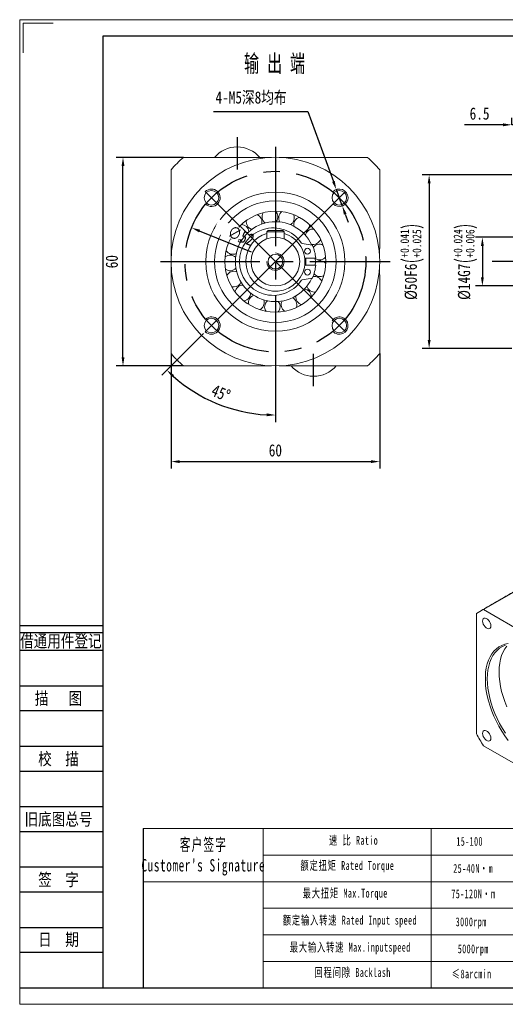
# Model space of a CAD drawing. Header units: millimetres. Extents: x 0 to 401, y 0 to 283.
# Tile 1 of 3: x 0 to 140, y 0 to 283. Entities that reach past the tile are written whole.
import ezdxf
from ezdxf.enums import TextEntityAlignment as Align

# ---------------------------------------------------------------- set-up
doc = ezdxf.new("R2010")
doc.units = ezdxf.units.MM
doc.header["$LTSCALE"] = 1.5
doc.header["$PDSIZE"] = -1
doc.linetypes.add('CENTER2', pattern=[28.575, 19.05, -3.175, 3.175, -3.175])
doc.layers.get('0').update_dxf_attribs({"lineweight": 18})
doc.layers.get('Defpoints').update_dxf_attribs({"lineweight": 18})
for name, color, linetype in [('1轮廓实线层', 7, 'Continuous'), ('2细线层', 4, 'Continuous'), ('3中心线层', 1, 'CENTER2'), ('6文字层', 3, 'Continuous'), ('7标注层', 4, 'Continuous')]:
    doc.layers.add(name, color=color, linetype=linetype)
doc.layers.add('SLD-0', color=7, linetype='Continuous', lineweight=18)
doc.styles.add('TH_GBDIM', font='txt', dxfattribs={"width": 0.8})
doc.styles.add('宋体', font='txt', dxfattribs={"width": 0.8})
doc.styles.add('标准', font='txt', dxfattribs={"width": 0.667})
doc.dimstyles.new('TH_GBDIM', dxfattribs={"dimtxt": 3.5, "dimasz": 2.5, "dimexe": 2, "dimexo": 0, "dimgap": 1.5, "dimtad": 1, "dimdec": 1, "dimdsep": 46, "dimtxsty": 'TH_GBDIM', "dimcen": 2.5, "dimdle": 5, "dimclrd": 4, "dimclre": 4, "dimclrt": 3, "dimadec": 0, "dimazin": 2, "dimtfac": 0.714286, "dimtdec": 1, "dimtmove": 0, "dimatfit": 3, "dimfxl": 1, "dimtolj": 1, "dimarcsym": 0})

# ---------------------------------------------------------------- blocks, each defined once
blk = doc.blocks.new('*D69')
at = {"layer": '7标注层', "color": 4, "lineweight": -2}
for p, q in [((141.44, 238.7), (115.66, 238.7)), ((117.66, 236.2), (117.66, 191.2)), ((141.44, 188.7), (115.66, 188.7))]:
    blk.add_line(p, q, dxfattribs=at)
at = {"layer": '7标注层', "color": 4}
for points in [[(118.08, 236.2), (117.24, 236.2), (117.66, 238.7)], [(117.24, 191.2), (118.08, 191.2), (117.66, 188.7)]]:
    blk.add_solid(points, dxfattribs=at)
at = {"layer": 'Defpoints', "color": 0}
for p in [(141.44, 238.7), (117.66, 188.7), (141.44, 188.7)]:
    blk.add_point(p, dxfattribs=at)
at = {"layer": '7标注层', "color": 3, "insert": (112.79, 213.7), "char_height": 3.5, "attachment_point": 5, "rotation": 90, "style": 'TH_GBDIM'}
blk.add_mtext('\\A1;{%%c50}{}{F6\\H0.7143x;{\\H2x;\\W0.5;(}\\S+0.041^ +0.025;{\\H2x;\\W0.5;)}}', dxfattribs=at)
blk = doc.blocks.new('*D70')
at = {"layer": '7标注层', "color": 4, "lineweight": -2}
for p, q in [((141.44, 253.08), (141.44, 255.08)), ((147.94, 230.44), (147.94, 255.08)), ((138.94, 253.08), (127.87, 253.08)), ((147.94, 253.08), (141.44, 253.08)), ((150.44, 253.08), (152.94, 253.08))]:
    blk.add_line(p, q, dxfattribs=at)
at = {"layer": '7标注层', "color": 4}
for points in [[(138.94, 252.66), (138.94, 253.49), (141.44, 253.08)], [(150.44, 253.49), (150.44, 252.66), (147.94, 253.08)]]:
    blk.add_solid(points, dxfattribs=at)
at = {"layer": 'Defpoints', "color": 0}
for p in [(141.44, 253.08), (141.44, 253.08), (147.94, 230.44)]:
    blk.add_point(p, dxfattribs=at)
at = {"layer": '7标注层', "color": 3, "insert": (132.16, 256.29), "char_height": 3.5, "attachment_point": 5, "style": 'TH_GBDIM'}
blk.add_mtext('\\A1;6.5', dxfattribs=at)
blk = doc.blocks.new('*D83')
at = {"layer": '7标注层', "color": 4, "lineweight": -2}
for p, q in [((43.44, 187.25), (43.44, 154.17)), ((103.44, 187.25), (103.44, 154.17)), ((45.94, 156.17), (100.94, 156.17))]:
    blk.add_line(p, q, dxfattribs=at)
at = {"layer": '7标注层', "color": 4}
for points in [[(45.94, 156.58), (45.94, 155.75), (43.44, 156.17)], [(100.94, 155.75), (100.94, 156.58), (103.44, 156.17)]]:
    blk.add_solid(points, dxfattribs=at)
at = {"layer": 'Defpoints', "color": 0}
for p in [(43.44, 187.25), (103.44, 187.25), (103.44, 156.17)]:
    blk.add_point(p, dxfattribs=at)
at = {"layer": '7标注层', "color": 3, "insert": (73.44, 159.38), "char_height": 3.5, "attachment_point": 5, "style": 'TH_GBDIM'}
blk.add_mtext('\\A1;60', dxfattribs=at)
blk = doc.blocks.new('*D84')
at = {"layer": '7标注层', "color": 4, "lineweight": -2}
for p, q in [((46.98, 243.7), (27.62, 243.7)), ((29.62, 186.2), (29.62, 241.2)), ((46.98, 183.7), (27.62, 183.7))]:
    blk.add_line(p, q, dxfattribs=at)
at = {"layer": '7标注层', "color": 4}
for points in [[(30.04, 241.2), (29.21, 241.2), (29.62, 243.7)], [(29.21, 186.2), (30.04, 186.2), (29.62, 183.7)]]:
    blk.add_solid(points, dxfattribs=at)
at = {"layer": 'Defpoints', "color": 0}
for p in [(29.62, 243.7), (46.98, 243.7), (46.98, 183.7)]:
    blk.add_point(p, dxfattribs=at)
at = {"layer": '7标注层', "color": 3, "insert": (26.41, 213.7), "char_height": 3.5, "attachment_point": 5, "rotation": 90, "style": 'TH_GBDIM'}
blk.add_mtext('\\A1;60', dxfattribs=at)
blk = doc.blocks.new('*D85')
at = {"layer": '7标注层', "color": 4, "lineweight": -2}
for p, q in [((55.6, 256.95), (82.81, 256.95)), ((82.81, 256.95), (90.12, 236.79)), ((92.68, 229.74), (90.97, 234.44)), ((93.53, 227.39), (94.38, 225.04))]:
    blk.add_line(p, q, dxfattribs=at)
at = {"layer": '7标注层', "color": 4}
for points in [[(89.73, 236.65), (90.51, 236.93), (90.97, 234.44)], [(93.92, 227.53), (93.14, 227.25), (92.68, 229.74)]]:
    blk.add_solid(points, dxfattribs=at)
at = {"layer": 'Defpoints', "color": 0}
for p in [(90.97, 234.44), (92.68, 229.74)]:
    blk.add_point(p, dxfattribs=at)
at = {"layer": '7标注层', "color": 3, "insert": (66.44, 260.76), "char_height": 3.5, "attachment_point": 5, "style": 'TH_GBDIM'}
blk.add_mtext('\\A1;{4-M5深8均布}{}{}', dxfattribs=at)
blk = doc.blocks.new('*D86')
at = {"layer": '7标注层', "color": 4, "lineweight": -2}
blk.add_line((66.62, 216.46), (51.65, 222.51), dxfattribs=at)
at = {"layer": '7标注层', "color": 4}
blk.add_solid([(51.81, 222.9), (51.5, 222.13), (49.34, 223.45)], dxfattribs=at)
at = {"layer": 'Defpoints', "color": 0}
for p in [(49.34, 223.45), (97.54, 203.96)]:
    blk.add_point(p, dxfattribs=at)
at = {"layer": '7标注层', "color": 3, "insert": (63.56, 221.14), "char_height": 3.5, "attachment_point": 5, "rotation": 337.9797, "style": 'TH_GBDIM'}
blk.add_mtext('\\A1;∅52', dxfattribs=at)
blk = doc.blocks.new('*D87')
at = {"color": 4, "lineweight": -2}
for p, q in [((52.78, 193.05), (40.81, 181.07)), ((73.44, 180.7), (73.44, 167.56))]:
    blk.add_line(p, q, dxfattribs=at)
blk.add_arc((73.44, 213.7), 44.15, 228.2451, 266.7549, dxfattribs=at)
at = {"color": 4}
for points in [[(44.33, 181.07), (43.76, 180.47), (42.22, 182.49)], [(70.93, 169.21), (70.95, 170.05), (73.44, 169.56)]]:
    blk.add_solid(points, dxfattribs=at)
at = {"layer": 'Defpoints', "color": 0}
for p in [(73.44, 246.7), (73.44, 213.7), (52.78, 193.05), (73.44, 180.7), (51.37, 175.47)]:
    blk.add_point(p, dxfattribs=at)
at = {"color": 3, "insert": (57.77, 175.87), "char_height": 3.5, "attachment_point": 5, "rotation": 337.5, "style": 'TH_GBDIM'}
blk.add_mtext('\\A1;45%%d', dxfattribs=at)
blk = doc.blocks.new('*D90')
at = {"layer": '7标注层', "color": 4, "lineweight": -2}
for p, q in [((147.94, 220.7), (130.97, 220.7)), ((132.97, 218.2), (132.97, 209.2)), ((147.94, 206.7), (130.97, 206.7))]:
    blk.add_line(p, q, dxfattribs=at)
at = {"layer": '7标注层', "color": 4}
for points in [[(133.39, 218.2), (132.55, 218.2), (132.97, 220.7)], [(132.55, 209.2), (133.39, 209.2), (132.97, 206.7)]]:
    blk.add_solid(points, dxfattribs=at)
at = {"layer": 'Defpoints', "color": 0}
for p in [(147.94, 220.7), (132.97, 206.7), (147.94, 206.7)]:
    blk.add_point(p, dxfattribs=at)
at = {"layer": '7标注层', "color": 3, "insert": (128.11, 213.7), "char_height": 3.5, "attachment_point": 5, "rotation": 90, "style": 'TH_GBDIM'}
blk.add_mtext('\\A1;{%%c14}{}{G7\\H0.7143x;{\\H2x;\\W0.5;(}\\S+0.024^ +0.006;{\\H2x;\\W0.5;)}}', dxfattribs=at)

msp = doc.modelspace()

# ---------------------------------------------------------------- linework, layer by layer
at = {"color": 7, "linetype": 'Continuous', "lineweight": 15}
for p, q in [((62.459407, 246.70395), (62.420925, 246.70395)), ((69.675166, 243.683927), (72.344903, 243.683927)), ((74.535428, 243.683927), (77.205165, 243.683927)), ((69.931081, 227.737453), (69.889716, 227.762529)), ((75.237536, 228.057427), (75.208022, 228.095755)), ((65.098548, 225.522172), (65.050916, 225.530613)), ((73.633524, 225.202301), (73.710931, 225.304703)), ((80.301245, 226.438883), (80.28757, 226.485283)), ((61.392596, 221.710772), (61.345132, 221.701437)), ((70.940166, 222.303928), (71.340166, 222.703927)), ((75.940166, 222.303928), (70.940166, 222.303928)), ((70.940166, 220.242276), (70.940166, 222.303928)), ((71.340166, 222.703927), (75.540166, 222.703927)), ((75.940166, 222.303928), (75.540166, 222.703927)), ((75.940166, 220.242276), (75.940166, 222.303928)), ((83.983883, 218.44662), (81.171041, 218.9426)), ((87.090048, 218.492893), (87.111202, 218.536396)), ((43.460165, 214.79919), (43.460165, 217.468927)), ((59.313735, 216.818004), (59.272849, 216.792153)), ((103.420165, 217.468927), (103.420165, 214.79919)), ((43.460165, 209.938927), (43.460165, 212.608665)), ((81.881137, 214.703927), (85.047168, 214.703927)), ((85.047168, 212.703927), (81.881137, 212.703927)), ((87.898276, 213.238599), (87.933716, 213.271522)), ((103.420165, 212.608665), (103.420165, 209.938927)), ((59.142728, 211.504662), (59.11394, 211.465787)), ((81.171041, 208.465255), (83.983883, 208.961235)), ((85.683567, 209.187112), (85.787437, 209.479308)), ((60.902668, 206.488343), (60.889868, 206.441695)), ((64.355867, 202.446529), (64.360783, 202.398406)), ((83.811348, 203.619679), (83.859719, 203.620134)), ((69.035951, 199.925089), (69.057919, 199.881991)), ((74.278932, 199.228207), (74.437097, 199.4258)), ((74.310848, 199.264557), (74.346901, 199.232306)), ((79.468155, 200.554142), (79.513424, 200.537093)), ((72.344903, 183.723928), (69.675166, 183.723928)), ((77.205165, 183.723928), (74.535428, 183.723928)), ((84.420925, 180.703904), (84.459407, 180.703904)), ((133.267427, 113.58702), (147.409564, 121.751102)), ((163.200685, 96.306918), (133.267427, 113.58702)), ((131.263494, 112.429799), (131.263494, 77.863976)), ((133.267427, 74.393062), (163.200685, 57.11296))]:
    msp.add_line(p, q, dxfattribs=at)
for p, q in [((69.940134, 50.56015), (69.940134, 4.761979)), ((118.281342, 50.56015), (118.281342, 4.761979))]:
    msp.add_line(p, q)
at = {"color": 7, "linetype": 'Continuous', "lineweight": 15, "flags": 128}
for points in [[(82.940807, 222.650453), (82.914425, 222.678386), (82.725542, 222.873676)], [(84.896605, 212.703927), (84.939509, 213.580931), (84.896605, 214.703927)], [(82.808142, 207.033768), (83.434886, 208.015733), (83.910815, 208.948351)], [(135.421996, 108.912919), (135.373876, 109.327175), (135.233414, 109.76343), (135.011991, 110.186339), (134.727544, 110.56164), (134.403118, 110.85893), (134.064995, 111.054125), (133.740568, 111.131409), (133.456121, 111.084523), (133.234698, 110.917264), (133.094237, 110.643183), (133.046117, 110.284485), (133.094237, 109.870228), (133.234698, 109.433975), (133.456121, 109.011066), (133.740568, 108.635763), (134.064995, 108.338473), (134.403118, 108.143278), (134.727544, 108.065994), (135.011991, 108.112881), (135.233414, 108.28014), (135.373876, 108.55422), (135.421996, 108.912919)], [(140.369633, 75.925943), (139.433735, 77.231898), (138.553476, 78.589179), (137.73442, 79.989203), (136.981746, 81.423121), (136.300214, 82.881865), (135.694129, 84.356213), (135.167328, 85.836845), (134.723138, 87.314398), (134.364369, 88.779532), (134.093288, 90.222983), (133.91161, 91.635625), (133.820482, 93.008528), (133.820482, 94.333011), (133.91161, 95.6007), (134.093288, 96.803582), (134.364369, 97.934049), (134.723138, 98.984957), (135.167328, 99.94966), (135.694129, 100.822059), (136.300214, 101.596638), (136.981746, 102.2685), (137.73442, 102.8334), (138.553476, 103.287762), (139.433735, 103.628717), (140.369633, 103.854108)], [(139.572771, 103.326539), (138.720297, 102.946555), (137.931359, 102.453509), (137.211071, 101.8506), (136.564107, 101.141736), (135.99466, 100.331517), (135.506425, 99.425194), (135.102568, 98.428648), (134.785709, 97.34834), (134.557901, 96.191278), (134.420622, 94.964965), (134.374763, 93.677354), (134.420622, 92.336795), (134.557901, 90.951984), (134.785709, 89.5319), (135.102568, 88.085755), (135.506425, 86.622925), (135.99466, 85.152899), (136.564107, 83.685209), (137.211071, 82.229377), (137.931359, 80.794841), (138.720297, 79.390906), (139.572771, 78.026677)], [(139.95822, 103.101116), (139.388773, 102.290896), (138.900538, 101.384574), (138.496681, 100.388028), (138.179822, 99.30772), (137.952014, 98.150658), (137.814736, 96.924345), (137.768877, 95.636734), (137.814736, 94.296175), (137.952014, 92.911363), (138.179822, 91.49128), (138.496681, 90.045134), (138.900538, 88.582305), (139.388773, 87.112278), (139.95822, 85.644589)], [(135.421996, 76.579552), (135.373876, 76.993809), (135.233414, 77.430063), (135.011991, 77.852971), (134.727544, 78.228274), (134.403118, 78.525564), (134.064995, 78.720759), (133.740568, 78.798043), (133.456121, 78.751156), (133.234698, 78.583897), (133.094237, 78.309817), (133.046117, 77.951118), (133.094237, 77.536862), (133.234698, 77.100607), (133.456121, 76.677698), (133.740568, 76.302397), (134.064995, 76.005107), (134.403118, 75.809912), (134.727544, 75.732628), (135.011991, 75.779514), (135.233414, 75.946773), (135.373876, 76.220854), (135.421996, 76.579552)]]:
    msp.add_lwpolyline(points, dxfattribs=at)
at = {"color": 7, "linetype": 'Continuous', "lineweight": 15}
for centre, radius in [((73.440166, 213.703927), 30), ((55.055389, 232.088704), 2.1), ((73.440166, 213.703927), 20), ((91.824942, 232.088704), 2.1), ((73.440166, 213.703927), 17.5), ((73.440166, 213.703927), 14.5), ((73.440166, 213.703927), 7), ((73.440166, 213.703927), 2.1), ((82.66459, 216.703927), 0.85), ((82.66459, 210.703927), 0.85), ((55.055389, 195.319151), 2.1), ((91.824942, 195.319151), 2.1)]:
    msp.add_circle(centre, radius, dxfattribs=at)
for centre, radius, start, end in [((62.420925, 238.203949), 8.5, 90, 139.67997746), ((62.459406, 238.203949), 8.5, 40.32002254, 90), ((73.440166, 213.703927), 40, 131.40962211, 138.59037789), ((73.440166, 213.703927), 40, 41.40962211, 48.59037789), ((67.321436, 225.173938), 2.25, 342.45570546, 66.29111787), ((71.878066, 226.609734), 2.25, 148.68820116, 232.52361357), ((71.878066, 226.609734), 2.25, 324.54848304, 45.11464728), ((76.645666, 226.302529), 2.25, 127.51173057, 211.34714298), ((76.645666, 226.302529), 2.25, 324.54848304, 23.93817669), ((73.440166, 213.703927), 11.5, 24.42667415, 324.54848304), ((63.591174, 222.189054), 2.25, 3.63217604, 87.46758845), ((67.321436, 225.173938), 2.25, 169.86467175, 253.70008416), ((76.645666, 226.302529), 2.25, 300.10276428, 324.54848304), ((80.980346, 224.293813), 2.25, 106.33525998, 190.1706724), ((80.980346, 224.293813), 2.25, 324.54848304, 2.7617061), ((63.591174, 222.189054), 2.25, 191.04114234, 274.87655475), ((72.820166, 213.703927), 9.7, 34.1852337, 325.8147663), ((73.440166, 213.703927), 8.5, 107.10463518, 180), ((73.440166, 213.703927), 8.5, 180, 72.89536482), ((80.980346, 224.293813), 2.25, 278.92629369, 324.54848304), ((84.296682, 220.854875), 2.25, 85.1587894, 168.99420181), ((61.191074, 218.058206), 2.25, 24.80864663, 108.64405904), ((81.257865, 219.435003), 0.5, 214.1852337, 260), ((84.296682, 220.854875), 2.25, 257.7498231, 324.54848304), ((83.949154, 218.249658), 0.2, 23.39120673, 80), ((73.440166, 213.703927), 11.65, 4.92415217, 23.39120673), ((86.146786, 216.450161), 2.25, 63.98231881, 143.14436183), ((84.296682, 220.854875), 2.25, 324.54848304, 341.58523551), ((60.445281, 213.339289), 2.25, 45.98511722, 129.82052963), ((61.191074, 218.058206), 2.25, 212.21761293, 296.05302534), ((73.440166, 213.703927), 8.8, 353.47502116, 6.52497884), ((73.440166, 213.703927), 11.65, 336.60879327, 355.07584783), ((86.146786, 216.450161), 2.25, 236.57335251, 320.40876493), ((86.28079, 211.674553), 2.25, 42.80584822, 126.64126063), ((60.445281, 213.339289), 2.25, 233.39408351, 317.22949592), ((61.454519, 208.669618), 2.25, 67.16158781, 150.99700022), ((86.28079, 211.674553), 2.25, 220.07025131, 299.23229434), ((61.454519, 208.669618), 2.25, 254.5705541, 324.54848304), ((64.082485, 204.679859), 2.25, 88.3380584, 172.17347081), ((61.454519, 208.669618), 2.25, 324.54848304, 338.40596651), ((81.257865, 207.972851), 0.5, 100, 145.8147663), ((83.949154, 209.158197), 0.2, 280, 336.60879327), ((84.680597, 207.173024), 2.25, 21.62937763, 100.79142066), ((67.974258, 201.90885), 2.25, 109.51452899, 193.3499414), ((64.082485, 204.679859), 2.25, 324.54848304, 359.5824371), ((81.562321, 203.553529), 2.25, 0.45290704, 84.28831945), ((84.680597, 207.173024), 2.25, 194.22041134, 278.05582375), ((64.082485, 204.679859), 2.25, 275.74702469, 324.54848304), ((67.974258, 201.90885), 2.25, 324.54848304, 20.75890769), ((72.604232, 200.730832), 2.25, 130.69099957, 214.52641198), ((72.604232, 200.730832), 2.25, 324.54848304, 41.93537828), ((77.347103, 201.304902), 2.25, 151.86747016, 235.70288257), ((77.347103, 201.304902), 2.25, 339.27643645, 63.11184887), ((81.562321, 203.553529), 2.25, 173.04394075, 256.87935316), ((67.974258, 201.90885), 2.25, 296.92349528, 324.54848304), ((73.440166, 213.703927), 40, 221.40962211, 228.59037789), ((73.440166, 213.703927), 40, 311.40962211, 318.59037789), ((84.420925, 189.203906), 8.5, 220.32002254, 270), ((84.459406, 189.203906), 8.5, 270, 319.67997746), ((137.580968, 103.803665), 10.692084, 113.79297679, 126.21772279), ((180.194698, 103.800478), 55.380185, 207.92629854, 212.07370161)]:
    msp.add_arc(centre, radius, start, end, dxfattribs=at)
at = {"color": 4}
for centre, start, end in [((55.055389, 232.088704), 227.75566705, 135), ((91.824942, 232.088704), 225, 137.75566705), ((73.440166, 213.703927), 179.99374803, 90), ((55.055389, 195.319151), 225, 132.24433295), ((91.824942, 195.319151), 162.10019028, 162.64724337), ((91.824942, 195.319151), 222.24433295, 146.80016582)]:
    msp.add_arc(centre, 2.5, start, end, dxfattribs=at)
at = {"color": 7, "linetype": 'Continuous', "lineweight": 15}
for points, knots in [([(46.982653, 243.703928), (48.348819, 243.703928), (51.083458, 243.703928), (55.301544, 243.703928), (59.626951, 243.703928), (63.606065, 243.703928), (66.965115, 243.703928), (68.841352, 243.703928), (69.675166, 243.703928)], [0, 0, 0, 0, 0.1888209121, 0.377960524, 0.5703412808, 0.7626493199, 0.8945196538, 1, 1, 1, 1]), ([(77.266456, 243.703928), (77.366417, 243.703928), (78.575155, 243.703928), (80.872749, 243.703928), (84.178648, 243.703928), (87.473565, 243.703928), (90.755624, 243.703928), (94.925483, 243.703928), (97.936726, 243.703928), (99.897678, 243.703928)], [0, 0, 0, 0, 0.0126427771, 0.1528771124, 0.2929698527, 0.4381709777, 0.5834961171, 0.7287683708, 1, 1, 1, 1]), ([(43.440166, 217.530218), (43.440166, 218.280268), (43.440166, 220.041239), (43.440166, 223.335457), (43.440166, 227.380565), (43.440166, 231.795427), (43.440166, 236.058083), (43.440166, 238.792746), (43.440166, 240.161441)], [0, 0, 0, 0, 0.09511296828, 0.22330673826, 0.42213994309, 0.62105631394, 0.81033917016, 1, 1, 1, 1]), ([(103.440167, 240.161441), (103.440167, 238.795275), (103.440167, 236.060636), (103.440167, 231.842548), (103.440167, 227.517151), (103.440167, 223.538), (103.440167, 220.197424), (103.440167, 218.33981), (103.440167, 217.524601)], [0, 0, 0, 0, 0.1892659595, 0.37885137, 0.5716856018, 0.7644469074, 0.8966280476, 1, 1, 1, 1]), ([(43.440166, 187.246414), (43.440166, 189.207586), (43.440166, 192.69405), (43.440166, 197.856308), (43.440166, 202.169045), (43.440166, 206.053192), (43.440166, 208.479343), (43.440166, 209.781956), (43.440166, 209.938927)], [0, 0, 0, 0, 0.2705494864, 0.4809678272, 0.6912971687, 0.8356712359, 0.9801975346, 1, 1, 1, 1]), ([(103.440167, 209.877637), (103.440167, 209.777676), (103.440167, 208.568938), (103.440167, 206.271344), (103.440167, 202.965445), (103.440167, 199.670528), (103.440167, 196.388468), (103.440167, 192.218609), (103.440167, 189.207366), (103.440167, 187.246414)], [0, 0, 0, 0, 0.0126427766, 0.1528771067, 0.2929698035, 0.4381709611, 0.5834961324, 0.7287683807, 1, 1, 1, 1]), ([(69.613875, 183.703927), (68.863825, 183.703927), (67.102854, 183.703927), (63.808636, 183.703927), (59.763528, 183.703927), (55.348666, 183.703927), (51.08601, 183.703927), (48.351348, 183.703927), (46.982653, 183.703927)], [0, 0, 0, 0, 0.0951129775, 0.2233067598, 0.4221399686, 0.6210563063, 0.8103391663, 1, 1, 1, 1]), ([(99.897678, 183.703927), (97.936506, 183.703927), (94.450044, 183.703927), (89.287781, 183.703927), (84.975064, 183.703927), (81.090864, 183.703927), (78.683245, 183.703927), (77.399242, 183.703927), (77.260839, 183.703927)], [0, 0, 0, 0, 0.271184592, 0.4820968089, 0.6929198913, 0.8376328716, 0.9824984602, 1, 1, 1, 1])]:
    msp.add_open_spline(points, degree=3, knots=knots, dxfattribs=at)
for points in [[(69.675166, 243.683927), (69.675166, 243.466737)], [(77.205165, 243.466737), (77.205165, 243.683927)], [(43.677357, 217.468927), (43.460165, 217.468927)], [(103.420165, 217.468927), (103.202974, 217.468927)], [(43.460165, 209.938927), (43.677357, 209.938927)], [(103.202974, 209.938927), (103.420165, 209.938927)], [(69.675166, 183.941118), (69.675166, 183.723928)], [(77.205165, 183.723928), (77.205165, 183.941118)], [(146.377494, 121.227636), (132.235357, 113.063554)]]:
    msp.add_open_spline(points, degree=1, dxfattribs=at)
at = {"layer": '2细线层'}
for p, q in [((-0.08339, 109.038978), (23.849047, 109.038978)), ((-0.08339, 106.994484), (23.849047, 106.994484)), ((-0.08339, 101.88325), (23.849047, 101.88325)), ((-0.08339, 91.660783), (23.849047, 91.660783)), ((-0.08339, 84.505056), (23.849047, 84.505056)), ((-0.08339, 74.282588), (23.849047, 74.282588)), ((-0.08339, 67.126861), (23.849047, 67.126861)), ((-0.08339, 56.904394), (23.849047, 56.904394)), ((-0.08339, 49.748666), (23.849047, 49.748666)), ((-0.08339, 39.526199), (23.849047, 39.526199)), ((-0.08339, 32.370472), (23.849047, 32.370472)), ((-0.08339, 22.148004), (23.849047, 22.148004)), ((-0.08339, 14.992277), (23.849047, 14.992277)), ((-0.08339, 4.769809), (23.849047, 4.769809))]:
    msp.add_line(p, q, dxfattribs=at)
at = {"layer": '3中心线层', "ltscale": 0.5}
for p, q in [((62.459406, 249.521554), (62.459406, 240.240216)), ((84.420925, 177.8863), (84.420925, 187.167638))]:
    msp.add_line(p, q, dxfattribs=at)
at = {"layer": '3中心线层'}
for p, q in [((73.440166, 246.703927), (73.440166, 180.703927)), ((73.440166, 213.703927), (52.783917, 234.360176)), ((73.440166, 213.703927), (94.096414, 234.360176)), ((40.440166, 213.703927), (106.440166, 213.703927)), ((73.440166, 213.703927), (52.783917, 193.047679)), ((73.440166, 213.703927), (94.096414, 193.047679)), ((275.249839, 213.703927), (135.788078, 213.703927))]:
    msp.add_line(p, q, dxfattribs=at)
msp.add_circle((73.440166, 213.703927), 26, dxfattribs=at)
at = {"layer": '7标注层', "color": 0}
msp.add_line((35.392568, 50.56015), (35.392568, 4.769809), dxfattribs=at)
at = {"layer": 'SLD-0'}
for p, q in [((35.392568, 50.56015), (395.894187, 50.56015)), ((69.940134, 42.920014), (272.549449, 42.920014)), ((35.392568, 35.279878), (395.894187, 35.279878)), ((69.940134, 27.639742), (395.894187, 27.639742)), ((69.940134, 19.999605), (395.894187, 19.999605)), ((69.940134, 12.359469), (395.894187, 12.359469))]:
    msp.add_line(p, q, dxfattribs=at)
at = {"layer": 'SLD-0', "color": 3}
msp.add_lwpolyline([(0, 0), (400.663996, 0), (400.663996, 283.326683), (0, 283.326683)], close=True, dxfattribs=at)
msp.add_lwpolyline([(0.953962, 273.787064), (0.953962, 282.372721), (9.539619, 282.372721)], dxfattribs=at)
at = {"layer": 'SLD-0', "color": 3, "lineweight": 25}
msp.add_lwpolyline([(23.849047, 4.769809), (395.894187, 4.769809), (395.894187, 278.556874), (23.849047, 278.556874)], close=True, dxfattribs=at)

# ---------------------------------------------------------------- texts
at = {"color": 3, "insert": (64.441938, 273.242628), "char_height": 5, "width": 50.18757059, "attachment_point": 1, "style": '标准'}
msp.add_mtext('输 出 端', dxfattribs=at)
at = {"layer": '6文字层', "color": 3, "style": '宋体', "width": 0.8}
for s, p in [('借通用件登记', (11.75305, 104.574402)), ('描   图', (11.070963, 88.082919)), ('校  描', (11.070963, 70.704725)), ('旧底图总号', (11.070963, 53.32653)), ('签  字', (11.070963, 35.948335)), ('日  期', (11.077337, 18.672166))]:
    msp.add_text(s, height=3.5778636, dxfattribs=at).set_placement(p, align=Align.MIDDLE)
at = {"layer": 'SLD-0', "color": 1, "attachment_point": 2, "style": '标准'}
for s, insert, char_height, width in [("\\T1.1;客户签字\\PCustomer's Signature", (52.725899, 47.733241), 3.56539692, 44.35390528), ('\\T1.1;速 比 Ratio', (95.92208, 48.459331), 2.54671208, 20.80895692), ('\\T1.1;\\pxqc;15-100', (129.298034, 48.165588), 2.54671208, 10.82808754), ('\\T1.1;额定扭矩 Rated Torque', (94.131983, 41.214482), 2.54671208, 45.21617521), ('\\T1.1;25-40N·m', (130.308107, 40.379304), 2.54671208, 21.09345999), ('\\T1.1;最大扭矩 Max.Torque', (93.50545, 33.25409), 2.54671208, 30.06140675), ('\\T1.1;75-120N·m', (130.398477, 33.064048), 2.54671208, 25.32821122), ('\\T1.1;额定输入转速 Rated Input speed', (94.848022, 25.47258), 2.54671208, 39.96643672), ('{\\T1.1;环境温度 Enviromental Temperature}', (167.543918, 25.857276), 2.54671208, 112.52223542), ('\\T1.1;3000rpm', (129.738502, 25.009325), 2.54671208, 17.54787908), ('\\T1.1;最大输入转速 Max.inputspeed ', (94.937527, 17.691076), 2.54671208, 40.1973224), ('\\T1.1;5000rpm', (130.346304, 17.233139), 2.54671208, 55.68592004), ('\\T1.1;回程间隙 Backlash', (95.653566, 10.446227), 2.54671208, 32.59370449), ('\\T1.1;≤8arcmin ', (129.880612, 10.024318), 2.54671208, 19.59054217)]:
    msp.add_mtext(s, dxfattribs=dict(at, insert=insert, char_height=char_height, width=width))

# ---------------------------------------------------------------- dimensions: what is measured, and where the dimension line sits
at = {"layer": '7标注层'}
dim = msp.add_diameter_dim_2p(p1=(92.677417, 229.738537), p2=(90.972467, 234.438871), text='{4-M5深8均布}{}{}', dimstyle='TH_GBDIM', override={"dimgap": 1.5, "dimtad": 1, "dimtih": 0, "dimtoh": 1, "dimdec": 0, "dimlfac": 1, "dimse1": 0, "dimse2": 0, "dimsd1": 0, "dimsd2": 0, "dimtix": 0, "dimtofl": 1, "dimatfit": 3}, dxfattribs=at)
dim.commit()
dim.dimension.update_dxf_attribs({"geometry": '*D85', "text_midpoint": (66.440777, 256.947999), "dimtype": 163})
for base, p1, p2, picture, middle in [((141.440999, 253.076405), (147.940999, 230.443275), (141.440999, 253.076405), '*D70', (132.156642, 256.287299)), ((103.440167, 156.166929), (43.440166, 187.246414), (103.440167, 187.246414), '*D83', (73.440166, 159.377822))]:
    dim = msp.add_linear_dim(base=base, p1=p1, p2=p2, dimstyle='TH_GBDIM', override={"dimexo": 0, "dimgap": 1.5, "dimtad": 1, "dimjust": 0, "dimdec": 5, "dimlfac": 1, "dimse1": 0, "dimse2": 0, "dimsd1": 0, "dimsd2": 0}, dxfattribs=at)
    dim.commit()
    dim.dimension.update_dxf_attribs({"geometry": picture, "text_midpoint": middle})
dim = msp.add_linear_dim(base=(29.624004, 243.703927), p1=(46.982653, 183.703927), p2=(46.982653, 243.703927), angle=90, dimstyle='TH_GBDIM', override={"dimexo": 0, "dimgap": 1.5, "dimtad": 1, "dimjust": 0, "dimdec": 5, "dimlfac": 1, "dimse1": 0, "dimse2": 0, "dimsd1": 0, "dimsd2": 0}, dxfattribs=at)
dim.commit()
dim.dimension.update_dxf_attribs({"geometry": '*D84', "text_midpoint": (26.413111, 213.703927)})
dim = msp.add_linear_dim(base=(117.65907, 188.703927), p1=(141.440999, 238.703927), p2=(141.440999, 188.703927), angle=90, text='{%%c<>}{}{F6\\H0.7143x;{\\H2x;\\W0.5;(}\\S+0.041^ +0.025;{\\H2x;\\W0.5;)}}', dimstyle='TH_GBDIM', override={"dimgap": 1.5, "dimtad": 1, "dimjust": 0, "dimdec": 5, "dimlfac": 1, "dimse1": 0, "dimse2": 0, "dimsd1": 0, "dimsd2": 0}, dxfattribs=at)
dim.commit()
dim.dimension.update_dxf_attribs({"geometry": '*D69', "text_midpoint": (117.65907, 213.703927), "dimtype": 160})
dim = msp.add_linear_dim(base=(132.970135, 206.703927), p1=(147.940999, 220.703927), p2=(147.940999, 206.703927), angle=90, text='{%%c<>}{}{G7\\H0.7143x;{\\H2x;\\W0.5;(}\\S+0.024^ +0.006;{\\H2x;\\W0.5;)}}', dimstyle='TH_GBDIM', dxfattribs=at)
dim.commit()
dim.dimension.update_dxf_attribs({"geometry": '*D90', "text_midpoint": (132.970135, 213.703927), "dimtype": 160})

# ---------------------------------------------------------------- next in the draw order: wipeouts: each hides what was drawn before it
msp.add_wipeout([(55.664676, 222.295316), (57.126923, 225.910815), (64.048904, 223.111299), (62.586657, 219.4958)]).dxf.layer = '1轮廓实线层'

# ---------------------------------------------------------------- next in the draw order: dimensions: what is measured, and where the dimension line sits
dim = msp.add_angular_dim_2l(base=(51.367241, 175.472501), line1=((73.440166, 246.703927), (73.440166, 180.703927)), line2=((73.440166, 213.703927), (52.783917, 193.047679)), dimstyle='TH_GBDIM')
dim.commit()
dim.dimension.update_dxf_attribs({"geometry": '*D87', "text_midpoint": (57.767554, 175.866896)})
dim = msp.add_diameter_dim_2p(p1=(97.543493, 203.955614), p2=(49.336838, 223.452241), dimstyle='TH_GBDIM', override={"dimgap": 1.5, "dimtad": 1, "dimtih": 0, "dimtoh": 0, "dimdec": 5, "dimlfac": 1, "dimse1": 0, "dimse2": 0, "dimsd1": 0, "dimsd2": 0, "dimtix": 0}, dxfattribs=at)
dim.commit()
dim.dimension.update_dxf_attribs({"geometry": '*D86', "text_midpoint": (62.358815, 218.185652), "dimtype": 163})

doc.saveas('drawing.dxf')
